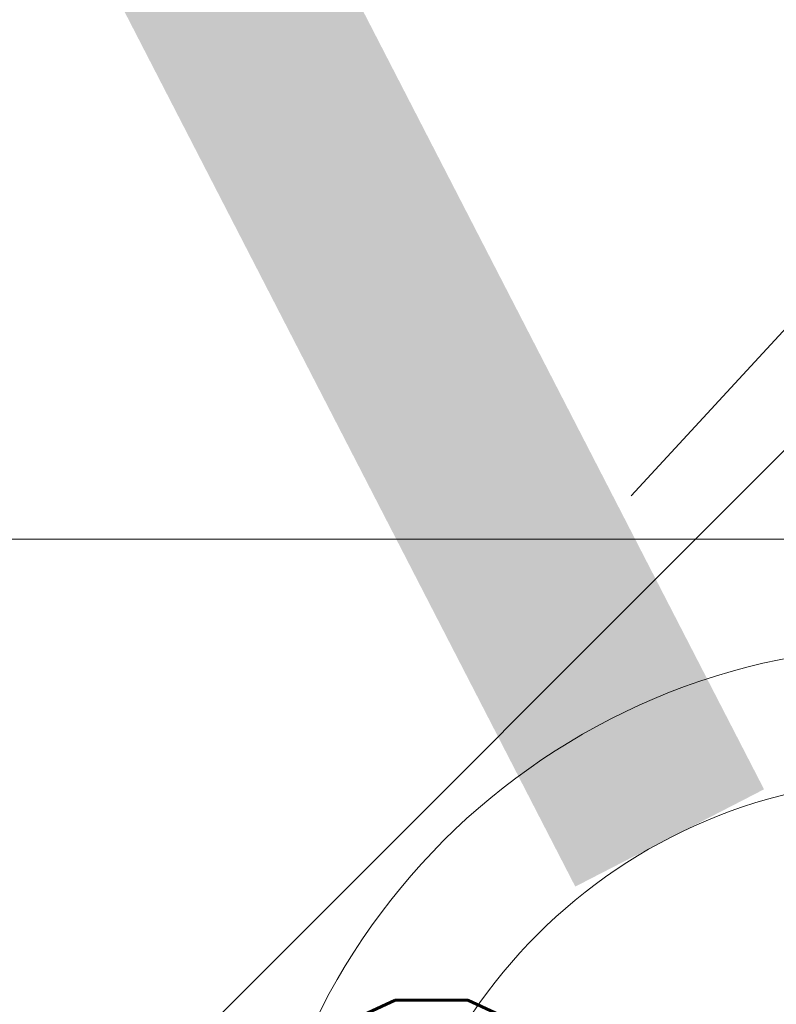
# Model space of a CAD drawing. Extents: x 7489187 to 7491099, y 5781939 to 5785132.
# Tile 25 of 217: x 7490381.229 to 7490381.942, y 5784336.313 to 5784337.24. Entities that reach past the tile are written whole.
import ezdxf
from ezdxf import colors
from ezdxf.entities.mleader import LeaderData, LeaderLine
from ezdxf.math import Vec2, Vec3

# ---------------------------------------------------------------- set-up
doc = ezdxf.new("R2010")
doc.units = 0
doc.header["$MEASUREMENT"] = 0
doc.linetypes.add('DYN_DIM', pattern=[1.0221568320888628, 0.2920448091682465, -0.7301120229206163])
doc.layers.get('0').update_dxf_attribs({"linetype": 'CONTINUOUS', "lineweight": 5})
doc.layers.get('Defpoints').update_dxf_attribs({"linetype": 'CONTINUOUS'})
doc.layers.get('Defpoints').transparency = 0.8
for name, color, linetype, lineweight in [('___wymiary', 1, 'CONTINUOUS', 20), ('___wysokość  - projektowana', 5, 'CONTINUOUS', 20), ('__PROJ_DR_szraf utwardzenia', 141, 'CONTINUOUS', 9), ('__PROJ_IS_sanitarka instalacja (myjnia)', 32, 'CONTINUOUS', 20), ('_ISTN__DR_szraf zieleń', 8, 'CONTINUOUS', 30), ('_ISTN_ROZBIÓRKA_DR_szraf zieleń', 40, 'CONTINUOUS', 30), ('_ROZBIÓRKA_DR_krawężnik', 7, 'NIEIST_1', 30), ('_ROZBIÓRKA_DR_szraf utwardzenia', 11, 'CONTINUOUS', 15), ('_ROZBIÓRKA_DR_szraf zieleń', 11, 'CONTINUOUS', 30)]:
    doc.layers.add(name, color=color, linetype=linetype, lineweight=lineweight)
doc.layers.add('punkt wysokościowy sztuczny-Atr2', color=7, linetype='CONTINUOUS', transparency=0.8)
doc.styles.add('Arial', font='arial.ttf')
doc.styles.add('ROMANS', font='romans.shx', dxfattribs={"width": 0.8})
doc.styles.get("Standard").update_dxf_attribs({"font": 'txt', "width": 0.75})
doc.linetypes.add('NIEIST_1', pattern='A,20,-0.01,["X",Standard,S=5,R=0,X=-2.54,Y=-2.54],-0.01', length=20.02)
doc.dimstyles.new('PZT-AS', dxfattribs={"dimtxt": 1, "dimasz": 0.5, "dimexe": 1, "dimexo": 1, "dimgap": 0.1, "dimtad": 0, "dimdec": 1, "dimrnd": 0.0005, "dimzin": 0, "dimdsep": 46, "dimtxsty": 'Arial', "dimblk": 'ARCHTICK', "dimcen": 0.5, "dimclrd": 256, "dimclre": 256, "dimclrt": 256, "dimazin": 0, "dimtfac": 1, "dimtdec": 1, "dimtofl": 0, "dimtmove": 0, "dimatfit": 3, "dimldrblk": 'ARCHTICK', "dimfxl": 0, "dimtolj": 1, "dimtzin": 0, "dimarcsym": 0})
pattern_1 = [(273.8880229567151, (-7489999.249338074, -5784190.541704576), (0.8197702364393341, -0.5070811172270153), [0, -0.76, 0, -0.85, 0, -0.8125]), (243.8880229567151, (-7489999.249338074, -5784190.541704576), (0.6853056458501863, -1.5180614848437), [0, -0.41, 0, -0.685, 0, -0.2625]), (203.8880229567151, (-7489998.908895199, -5784190.029529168), (-0.8595845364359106, -1.298303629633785), [0, -0.25, 0, -0.9, 0, -1.175]), (193.8880229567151, (-7489998.908895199, -5784190.029529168), (-0.466577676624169, -1.494684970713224), [0, -0.125, 0, -0.59, 0, -0.675])]

# ---------------------------------------------------------------- blocks, each defined once
blk = doc.blocks.new('EAWEQWEQE')
at = {"layer": '__PROJ_DR_szraf utwardzenia', "ltscale": 2}
h = blk.add_hatch(dxfattribs=at)
h.set_pattern_fill('AR-HBONE', color=256, scale=0.5, angle=45)
h.set_pattern_definition([(90, (-7489965.006917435, -5784369.251104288), (-2, 2), [6, -2]), (180, (-7489965.006917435, -5784367.251104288), (-2, 2), [6, -2])])
edge = h.paths.add_edge_path()
edge.add_line((86.03000000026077, 0.3200000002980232), (85.95000000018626, 1.150000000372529))
edge.add_line((85.95000000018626, 1.150000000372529), (85.99000000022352, 2.150000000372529))
edge.add_line((85.99000000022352, 2.150000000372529), (86.19000000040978, 3.129999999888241))
edge.add_line((86.19000000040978, 3.129999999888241), (86.54000000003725, 4.060000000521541))
edge.add_line((86.54000000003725, 4.060000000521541), (86.9141155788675, 4.745878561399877))
edge.add_line((86.9141155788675, 4.745878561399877), (83.19093015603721, 11.76064102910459))
edge.add_line((83.19093015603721, 11.76064102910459), (82.66000000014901, 11.41999999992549))
edge.add_line((82.66000000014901, 11.41999999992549), (72.50999999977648, 7.799999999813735))
edge.add_arc((72.24903874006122, 9.042990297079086), 1.270088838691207, 219.2149584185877, 281.85683428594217, ccw=False)
edge.add_line((71.26500000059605, 8.240000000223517), (71.04000000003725, 8.650000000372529))
edge.add_arc((69.92013106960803, 8.368443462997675), 1.154720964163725, 14.1127482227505, 101.495783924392)
edge.add_line((69.69000000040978, 9.5), (67.90297361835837, 8.8457025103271))
edge.add_line((67.90297361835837, 8.8457025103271), (69.27792074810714, 5.089185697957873))
edge.add_line((69.27792074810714, 5.089185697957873), (64.58257362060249, 3.37054805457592))
edge.add_line((64.58257362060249, 3.37054805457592), (63.20766350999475, 7.126825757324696))
edge.add_line((63.20766350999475, 7.126825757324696), (59.89222941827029, 5.914727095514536))
edge.add_arc((59.5485867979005, 6.853827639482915), 1.000000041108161, 245.5390053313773, 290.0989574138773, ccw=False)
edge.add_line((59.13451310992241, 5.943584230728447), (51.80837199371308, 9.276277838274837))
edge.add_line((51.80837199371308, 9.276277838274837), (51.35325031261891, 9.483314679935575))
edge.add_arc((51.56028715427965, 9.938436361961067), 0.4999999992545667, 155.5390046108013, 245.53900451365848, ccw=False)
edge.add_line((51.10516547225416, 10.14547320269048), (52.96849702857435, 14.24156833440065))
edge.add_line((52.96849702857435, 14.24156833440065), (49.69162090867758, 15.73223358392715))
edge.add_line((49.69162090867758, 15.73223358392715), (48.3458814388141, 12.77394263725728))
edge.add_arc((47.66319891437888, 13.08449789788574), 0.749999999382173, 155.5390047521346, 335.5390046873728, ccw=False)
edge.add_line((46.98051638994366, 13.39505315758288), (48.32625585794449, 16.35334410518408))
edge.add_line((48.32625585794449, 16.35334410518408), (45.04603271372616, 17.84553193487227))
edge.add_line((45.04603271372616, 17.84553193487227), (43.18270114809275, 13.74943678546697))
edge.add_arc((42.72757946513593, 13.95647362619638), 0.4999999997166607, 245.5390047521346, 335.5390046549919, ccw=False)
edge.add_line((42.52054262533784, 13.50135194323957), (42.06542093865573, 13.70838878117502))
edge.add_line((42.06542093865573, 13.70838878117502), (27.98965454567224, 6.455637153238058))
edge.add_arc((30.7378729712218, 1.122036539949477), 6.00000000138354, 117.2604726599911, 207.2604725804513)
edge.add_line((25.40427235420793, -1.626181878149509), (44.87081948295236, -39.4058528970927))
edge.add_arc((51.98228697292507, -35.74156167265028), 8.00000000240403, 207.2604725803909, 297.2604725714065)
edge.add_line((55.64657819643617, -42.85302916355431), (65.85764832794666, -37.5916207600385))
edge.add_arc((66.3156847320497, -38.48055419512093), 0.9999999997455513, 27.260472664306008, 117.26047266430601, ccw=False)
edge.add_line((67.20461816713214, -38.02251779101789), (69.0367637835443, -41.57825153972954))
edge.add_line((69.0367637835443, -41.57825153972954), (72.23692415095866, -39.92932048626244))
edge.add_line((72.23692415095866, -39.92932048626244), (70.40477853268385, -36.37358674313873))
edge.add_arc((71.29371196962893, -35.91555033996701), 1.000000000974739, 117.260472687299, 207.2604725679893, ccw=False)
edge.add_line((70.83567556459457, -35.02661690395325), (72.45092313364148, -34.19433615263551))
edge.add_line((72.45092313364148, -34.19433615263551), (100.212429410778, -20.30914882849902))
edge.add_line((100.212429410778, -20.30914882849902), (96.95837672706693, -14.17826786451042))
edge.add_line((96.95837672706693, -14.17826786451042), (96.28000000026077, -14.25999999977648))
edge.add_line((96.28000000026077, -14.25999999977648), (95.54999999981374, -14.21999999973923))
edge.add_line((95.54999999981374, -14.21999999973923), (94.81000000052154, -14.0699999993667))
edge.add_line((94.81000000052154, -14.0699999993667), (94.15000000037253, -13.75))
edge.add_line((94.15000000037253, -13.75), (93.59999999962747, -13.29999999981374))
edge.add_line((93.59999999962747, -13.29999999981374), (93.11395277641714, -12.74355050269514))
edge.add_line((93.11395277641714, -12.74355050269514), (86.03000000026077, 0.3200000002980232))
edge = h.paths.add_edge_path(flags=16)
edge.add_line((68.19818073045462, -26.82298227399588), (66.86477710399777, -27.51002606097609))
edge.add_arc((65.975839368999, -27.96806108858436), 1.000003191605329, -62.73945156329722, 27.260289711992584, ccw=False)
edge.add_line((66.43387841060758, -28.85699675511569), (49.9887127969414, -37.33061716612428))
edge.add_arc((49.53067639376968, -36.44168373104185), 0.9999999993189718, 207.2604725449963, 297.2604726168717, ccw=False)
edge.add_line((48.64174295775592, -36.89972013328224), (42.60770879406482, -25.18917772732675))
edge.add_arc((45.27450910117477, -23.81506851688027), 3.000000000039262, 117.2604726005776, 207.260472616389, ccw=False)
edge.add_line((43.90039989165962, -21.14826820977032), (50.04820530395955, -17.79698389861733))
edge.add_line((50.04820530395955, -17.79698389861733), (48.5198065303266, -14.83074636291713))
edge.add_line((48.5198065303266, -14.83074636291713), (41.40833904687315, -18.49503758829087))
edge.add_arc((40.49226624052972, -16.71717071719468), 1.999999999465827, 207.2604725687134, 297.2604726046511, ccw=False)
edge.add_line((38.7143993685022, -17.63324352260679), (38.30819894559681, -16.84491068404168))
edge.add_arc((41.86393269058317, -15.01276507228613), 4.000000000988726, 119.5465124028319, 207.2604725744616, ccw=False)
edge.add_line((39.89141289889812, -11.53294242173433), (42.19067206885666, -10.22961904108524))
edge.add_line((42.19067206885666, -10.22961904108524), (40.65472773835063, -7.322749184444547))
edge.add_line((40.65472773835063, -7.322749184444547), (37.60222481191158, -8.914460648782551))
edge.add_arc((37.13986403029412, -8.02776875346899), 1.000000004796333, 207.2604728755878, 297.53954950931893, ccw=False)
edge.add_line((36.25093059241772, -8.485805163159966), (35.9459182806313, -7.893852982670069))
edge.add_arc((36.83485165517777, -7.435816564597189), 0.9999999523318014, 117.26046988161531, 207.2604749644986, ccw=False)
edge.add_line((36.37681531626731, -6.54688315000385), (39.48808232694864, -4.943755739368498))
edge.add_line((39.48808232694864, -4.943755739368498), (34.72450372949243, 4.301151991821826))
edge.add_line((34.72450372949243, 4.301151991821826), (40.50257106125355, 7.2783886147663))
edge.add_line((40.50257106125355, 7.2783886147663), (45.26614965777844, -1.966519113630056))
edge.add_line((45.26614965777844, -1.966519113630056), (50.99005168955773, 0.9828080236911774))
edge.add_arc((51.44994639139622, 0.07042821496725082), 1.021733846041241, 28.27730476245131, 116.75087229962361, ccw=False)
edge.add_line((52.34975170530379, 0.554463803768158), (52.60836826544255, 0.02900062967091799))
edge.add_arc((51.72075485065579, -0.4315885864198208), 1.000000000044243, -63.43494879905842, 27.425135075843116, ccw=False)
edge.add_line((52.16796844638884, -1.326015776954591), (50.52000000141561, -2.149999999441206))
edge.add_line((50.52000000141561, -2.149999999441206), (52.01594937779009, -4.91204191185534))
edge.add_line((52.01594937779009, -4.91204191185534), (55.01452668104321, -3.400453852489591))
edge.add_arc((55.46466561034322, -4.293412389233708), 1.000000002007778, 34.136835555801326, 116.75259780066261, ccw=False)
edge.add_line((56.29236533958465, -3.732241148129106), (56.74736846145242, -4.599583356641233))
edge.add_arc((55.85843502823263, -5.057619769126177), 1.000000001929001, -62.73952733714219, 27.26047314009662, ccw=False)
edge.add_line((56.316471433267, -5.946553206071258), (52.76073767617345, -7.778698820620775))
edge.add_line((52.76073767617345, -7.778698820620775), (56.19601071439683, -14.44569958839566))
edge.add_line((56.19601071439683, -14.44569958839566), (59.75174444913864, -12.61355397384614))
edge.add_arc((60.209780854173, -13.50248740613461), 0.9999999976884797, 27.260472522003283, 117.26047278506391, ccw=False)
edge.add_line((61.09871428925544, -13.04445100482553), (68.19818073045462, -26.82298227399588))
h.paths.add_polyline_path([(63.77906223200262, -11.76213125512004), (84.22453126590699, -1.227293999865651), (90.17900449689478, -12.78342867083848), (69.7335354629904, -23.31826592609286)], flags=16)
at = {"layer": '_ISTN__DR_szraf zieleń'}
h = blk.add_hatch(dxfattribs=at)
h.set_pattern_fill('AR-SAND', color=256, scale=0.5, angle=236.3880229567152)
h.set_pattern_definition(pattern_1)
edge = h.paths.add_edge_path(flags=17)
edge.add_line((46.94635382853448, -13.79315116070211), (43.59032535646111, -15.57982763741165))
edge.add_line((43.59032535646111, -15.57982763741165), (42.95999999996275, -14.38999999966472))
edge.add_line((42.95999999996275, -14.38999999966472), (38.25999999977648, -16.75))
edge.add_line((38.25999999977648, -16.75), (38.90756137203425, -17.93729795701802))
edge.add_arc((40.49226624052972, -16.71717071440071), 2.000000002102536, 217.5941032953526, 297.2604725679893)
edge.add_line((41.40833904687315, -18.49503758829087), (47.71854556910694, -15.24360819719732))
edge.add_line((47.71854556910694, -15.24360819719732), (46.94635382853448, -13.79315116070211))
h.paths.add_polyline_path([(89.03984216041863, 0.7408491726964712), (87.45000000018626, -0.1799999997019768), (86.28000000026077, 1.870000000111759), (87.94964933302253, 2.794854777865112), (86.9141155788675, 4.745878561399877), (86.54000000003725, 4.060000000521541), (86.19000000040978, 3.129999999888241), (85.99000000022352, 2.150000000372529), (85.95000000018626, 1.150000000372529), (86.03000000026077, 0.3200000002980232), (92.75999999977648, -12.09999999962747), (93.08999999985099, -12.70000000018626), (93.59999999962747, -13.29999999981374), (94.15000000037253, -13.75), (94.81000000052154, -14.0699999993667), (95.54999999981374, -14.21999999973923), (96.28000000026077, -14.25999999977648), (96.95837672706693, -14.17826786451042)], flags=17)
edge = h.paths.add_edge_path()
edge.add_line((100.9142929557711, -21.63151274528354), (100.7000000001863, -22.08999999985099))
edge.add_line((100.7000000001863, -22.08999999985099), (100, -23.55999999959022))
edge.add_line((100, -23.55999999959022), (99.69000000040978, -24.33000000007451))
edge.add_line((99.69000000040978, -24.33000000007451), (99.28000000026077, -25.29000000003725))
edge.add_line((99.28000000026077, -25.29000000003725), (98.9199999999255, -25.89999999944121))
edge.add_line((98.9199999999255, -25.89999999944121), (98.75999999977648, -26.18999999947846))
edge.add_line((98.75999999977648, -26.18999999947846), (97.87000000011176, -27.04999999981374))
edge.add_line((97.87000000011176, -27.04999999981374), (94.28000000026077, -28.87999999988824))
edge.add_line((94.28000000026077, -28.87999999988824), (97.63736342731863, -35.58656293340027))
edge.add_line((97.63736342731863, -35.58656293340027), (93.16631717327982, -37.82480898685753))
edge.add_line((93.16631717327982, -37.82480898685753), (91.88351546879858, -35.26232675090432))
edge.add_line((91.88351546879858, -35.26232675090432), (88.81000000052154, -36.78000000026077))
edge.add_line((88.81000000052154, -36.78000000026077), (89.24121690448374, -37.63662617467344))
edge.add_line((89.24121690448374, -37.63662617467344), (78.86000000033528, -42.87000000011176))
edge.add_line((78.86000000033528, -42.87000000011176), (75.25, -35.67999999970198))
edge.add_line((75.25, -35.67999999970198), (71.29999999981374, -37.66000000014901))
edge.add_line((71.29999999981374, -37.66000000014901), (80.79999999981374, -55.76999999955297))
edge.add_line((80.79999999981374, -55.76999999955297), (77.29999999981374, -57.46999999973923))
edge.add_line((77.29999999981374, -57.46999999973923), (69.25, -42))
edge.add_line((69.25, -42), (63.44000000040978, -44.75999999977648))
edge.add_line((63.44000000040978, -44.75999999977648), (62.3219036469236, -42.59157070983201))
edge.add_line((62.3219036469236, -42.59157070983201), (59.71101718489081, -43.96194514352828))
edge.add_line((59.71101718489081, -43.96194514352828), (60.84999999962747, -46.13999999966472))
edge.add_line((60.84999999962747, -46.13999999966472), (58.66000000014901, -47.29000000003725))
edge.add_line((58.66000000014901, -47.29000000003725), (57.41999999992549, -45.16000000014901))
edge.add_line((57.41999999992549, -45.16000000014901), (56.21445642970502, -42.88642733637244))
edge.add_line((56.21445642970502, -42.88642733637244), (55.20999999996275, -43.20000000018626))
edge.add_line((55.20999999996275, -43.20000000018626), (54.23000000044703, -43.37999999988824))
edge.add_arc((51.92325254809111, -35.80484337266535), 7.91859089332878, 207.0490962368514, 286.93626954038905, ccw=False)
edge.add_line((44.87081948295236, -39.4058528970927), (25.40427235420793, -1.626181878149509))
edge.add_arc((30.7378729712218, 1.122036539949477), 6.000000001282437, 117.26047265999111, 207.2604725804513, ccw=False)
edge.add_line((27.98965454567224, 6.455637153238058), (42.06542094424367, 13.70838878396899))
edge.add_line((42.06542094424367, 13.70838878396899), (44.54986302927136, 19.16984898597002))
edge.add_line((44.54986302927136, 19.16984898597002), (54.29281407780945, 14.73773801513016))
edge.add_line((54.29281407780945, 14.73773801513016), (52.65850050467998, 11.14508493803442))
edge.add_line((52.65850050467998, 11.14508493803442), (55.58000000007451, 12.58999999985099))
edge.add_line((55.58000000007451, 12.58999999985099), (57.96999999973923, 8.140000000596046))
edge.add_line((57.96999999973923, 8.140000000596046), (58.33000000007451, 7.890000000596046))
edge.add_line((58.33000000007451, 7.890000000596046), (59.36000000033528, 8.25))
edge.add_line((59.36000000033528, 8.25), (58.67999999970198, 10.29999999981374))
edge.add_line((58.67999999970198, 10.29999999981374), (59.59999999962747, 10.62999999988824))
edge.add_line((59.59999999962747, 10.62999999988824), (60.3120239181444, 8.584184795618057))
edge.add_line((60.3120239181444, 8.584184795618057), (62.33999999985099, 9.290000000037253))
edge.add_line((62.33999999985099, 9.290000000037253), (61.70000000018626, 11.37000000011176))
edge.add_line((61.70000000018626, 11.37000000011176), (62.65000000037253, 11.70999999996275))
edge.add_line((62.65000000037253, 11.70999999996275), (62.79327710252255, 11.23468389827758))
edge.add_line((62.79327710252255, 11.23468389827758), (65.04409988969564, 12.05855243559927))
edge.add_line((65.04409988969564, 12.05855243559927), (64.88999999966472, 12.50999999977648))
edge.add_line((64.88999999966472, 12.50999999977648), (65.8300000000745, 12.83999999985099))
edge.add_line((65.8300000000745, 12.83999999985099), (65.97795227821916, 12.40037037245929))
edge.add_line((65.97795227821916, 12.40037037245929), (66.52810051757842, 12.60174110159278))
edge.add_line((66.52810051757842, 12.60174110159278), (67.12280952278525, 10.97698603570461))
edge.add_line((67.12280952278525, 10.97698603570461), (69.23000000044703, 11.70000000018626))
edge.add_line((69.23000000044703, 11.70000000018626), (68.54999999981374, 13.81000000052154))
edge.add_line((68.54999999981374, 13.81000000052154), (69.45999999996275, 14.12999999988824))
edge.add_line((69.45999999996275, 14.12999999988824), (70.1699999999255, 12.03000000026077))
edge.add_line((70.1699999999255, 12.03000000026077), (71, 12.32000000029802))
edge.add_line((71, 12.32000000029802), (72.50999999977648, 7.799999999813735))
edge.add_line((72.50999999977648, 7.799999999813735), (82.66000000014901, 11.41999999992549))
edge.add_line((82.66000000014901, 11.41999999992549), (83.19093015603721, 11.76064102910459))
edge.add_line((83.19093015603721, 11.76064102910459), (70.9199999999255, 34.87999999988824))
edge.add_line((70.9199999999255, 34.87999999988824), (51.91000000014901, 39.10000000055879))
edge.add_line((51.91000000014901, 39.10000000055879), (0, 0))
edge.add_line((0, 0), (71.12922030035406, -69.1156747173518))
edge.add_line((71.12922030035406, -69.1156747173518), (70.56000000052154, -66.8999999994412))
edge.add_line((70.56000000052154, -66.8999999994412), (72.98000000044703, -65.91000000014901))
edge.add_line((72.98000000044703, -65.91000000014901), (77.49000000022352, -63.12999999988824))
edge.add_line((77.49000000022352, -63.12999999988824), (87.37000000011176, -55.63999999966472))
edge.add_line((87.37000000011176, -55.63999999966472), (95.04999999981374, -49.75))
edge.add_line((95.04999999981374, -49.75), (105.9199999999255, -41.54999999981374))
edge.add_line((105.9199999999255, -41.54999999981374), (109.8061731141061, -38.38448637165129))
edge.add_line((109.8061731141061, -38.38448637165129), (100.9142929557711, -21.63151274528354))
h.paths.add_polyline_path([(112.2400000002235, -42.96999999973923), (111.5759357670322, -41.71885284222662), (111.1299999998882, -42.04000000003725), (97.87000000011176, -52.12999999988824), (92.5800000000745, -56.0699999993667), (92.92999999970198, -56.79999999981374), (86.37999999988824, -61.91999999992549), (77.59999999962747, -68.38999999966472), (74.25, -70.26999999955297), (72.90929836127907, -70.84536183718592), (73.8300000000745, -71.74000000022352)])
blk = doc.blocks.new('FDFSDFSSDFZ')
at = {"layer": '_ISTN_ROZBIÓRKA_DR_szraf zieleń'}
h = blk.add_hatch(dxfattribs=at)
h.set_pattern_fill('AR-SAND', color=256, scale=0.5, angle=236.3880229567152)
h.set_pattern_definition(pattern_1)
edge = h.paths.add_edge_path(flags=17)
edge.add_line((46.94635382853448, -13.79315116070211), (43.59032535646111, -15.57982763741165))
edge.add_line((43.59032535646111, -15.57982763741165), (42.95999999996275, -14.38999999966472))
edge.add_line((42.95999999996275, -14.38999999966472), (38.25999999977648, -16.75))
edge.add_line((38.25999999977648, -16.75), (39.37166953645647, -18.78823610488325))
edge.add_arc((40.06136920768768, -18.06414055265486), 1.000000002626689, 226.3936601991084, 297.2604725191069)
edge.add_line((40.51940561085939, -18.95307399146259), (47.71854556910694, -15.24360819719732))
edge.add_line((47.71854556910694, -15.24360819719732), (46.94635382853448, -13.79315116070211))
h.paths.add_polyline_path([(89.03984216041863, 0.7408491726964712), (87.45000000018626, -0.1799999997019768), (86.28000000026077, 1.870000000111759), (87.94964933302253, 2.794854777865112), (86.9141155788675, 4.745878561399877), (86.54000000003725, 4.060000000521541), (86.19000000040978, 3.129999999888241), (85.99000000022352, 2.150000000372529), (85.95000000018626, 1.150000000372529), (86.03000000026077, 0.3200000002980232), (92.75999999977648, -12.09999999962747), (93.08999999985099, -12.70000000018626), (93.59999999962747, -13.29999999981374), (94.15000000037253, -13.75), (94.81000000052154, -14.0699999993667), (95.54999999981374, -14.21999999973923), (96.28000000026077, -14.25999999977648), (96.95837672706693, -14.17826786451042)], flags=17)
edge = h.paths.add_edge_path()
edge.add_line((100.9142929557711, -21.63151274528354), (100.7000000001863, -22.08999999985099))
edge.add_line((100.7000000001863, -22.08999999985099), (100, -23.55999999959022))
edge.add_line((100, -23.55999999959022), (99.69000000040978, -24.33000000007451))
edge.add_line((99.69000000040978, -24.33000000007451), (99.28000000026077, -25.29000000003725))
edge.add_line((99.28000000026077, -25.29000000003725), (98.9199999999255, -25.89999999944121))
edge.add_line((98.9199999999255, -25.89999999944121), (98.75999999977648, -26.18999999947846))
edge.add_line((98.75999999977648, -26.18999999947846), (97.87000000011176, -27.04999999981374))
edge.add_line((97.87000000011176, -27.04999999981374), (94.28000000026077, -28.87999999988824))
edge.add_line((94.28000000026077, -28.87999999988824), (97.63736342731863, -35.58656293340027))
edge.add_line((97.63736342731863, -35.58656293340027), (93.16631717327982, -37.82480898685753))
edge.add_line((93.16631717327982, -37.82480898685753), (91.88351546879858, -35.26232675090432))
edge.add_line((91.88351546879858, -35.26232675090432), (88.81000000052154, -36.78000000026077))
edge.add_line((88.81000000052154, -36.78000000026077), (89.24121690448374, -37.63662617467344))
edge.add_line((89.24121690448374, -37.63662617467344), (78.86000000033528, -42.87000000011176))
edge.add_line((78.86000000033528, -42.87000000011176), (75.25, -35.67999999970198))
edge.add_line((75.25, -35.67999999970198), (71.29999999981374, -37.66000000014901))
edge.add_line((71.29999999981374, -37.66000000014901), (80.79999999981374, -55.76999999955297))
edge.add_line((80.79999999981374, -55.76999999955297), (77.29999999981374, -57.46999999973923))
edge.add_line((77.29999999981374, -57.46999999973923), (69.25, -42))
edge.add_line((69.25, -42), (63.44000000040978, -44.75999999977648))
edge.add_line((63.44000000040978, -44.75999999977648), (62.3219036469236, -42.59157070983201))
edge.add_line((62.3219036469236, -42.59157070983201), (59.71101718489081, -43.96194514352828))
edge.add_line((59.71101718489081, -43.96194514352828), (60.84999999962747, -46.13999999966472))
edge.add_line((60.84999999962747, -46.13999999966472), (58.66000000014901, -47.29000000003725))
edge.add_line((58.66000000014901, -47.29000000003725), (57.41999999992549, -45.16000000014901))
edge.add_line((57.41999999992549, -45.16000000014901), (56.2190921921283, -42.89517006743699))
edge.add_line((56.2190921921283, -42.89517006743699), (55.20999999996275, -43.20000000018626))
edge.add_line((55.20999999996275, -43.20000000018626), (54.23000000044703, -43.37999999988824))
edge.add_arc((51.92325254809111, -35.80484337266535), 7.91859089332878, 207.0490962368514, 286.93626954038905, ccw=False)
edge.add_line((44.87081948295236, -39.4058528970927), (33.73000000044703, -17.80999999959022))
edge.add_line((33.73000000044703, -17.80999999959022), (25.40427235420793, -1.626181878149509))
edge.add_arc((30.7378729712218, 1.122036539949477), 6.000000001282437, 117.26047265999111, 207.2604725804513, ccw=False)
edge.add_line((27.98965454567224, 6.455637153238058), (42.06542094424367, 13.70838878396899))
edge.add_line((42.06542094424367, 13.70838878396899), (44.54986302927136, 19.16984898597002))
edge.add_line((44.54986302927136, 19.16984898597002), (54.29281407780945, 14.73773801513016))
edge.add_line((54.29281407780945, 14.73773801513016), (52.65850050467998, 11.14508493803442))
edge.add_line((52.65850050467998, 11.14508493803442), (55.58000000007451, 12.58999999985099))
edge.add_line((55.58000000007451, 12.58999999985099), (57.96999999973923, 8.140000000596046))
edge.add_line((57.96999999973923, 8.140000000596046), (58.33000000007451, 7.890000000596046))
edge.add_line((58.33000000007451, 7.890000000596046), (59.36000000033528, 8.25))
edge.add_line((59.36000000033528, 8.25), (58.67999999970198, 10.29999999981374))
edge.add_line((58.67999999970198, 10.29999999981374), (59.59999999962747, 10.62999999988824))
edge.add_line((59.59999999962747, 10.62999999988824), (60.3120239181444, 8.584184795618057))
edge.add_line((60.3120239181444, 8.584184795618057), (62.33999999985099, 9.290000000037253))
edge.add_line((62.33999999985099, 9.290000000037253), (61.70000000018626, 11.37000000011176))
edge.add_line((61.70000000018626, 11.37000000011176), (62.65000000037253, 11.70999999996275))
edge.add_line((62.65000000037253, 11.70999999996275), (62.79327710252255, 11.23468389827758))
edge.add_line((62.79327710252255, 11.23468389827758), (65.04409988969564, 12.05855243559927))
edge.add_line((65.04409988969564, 12.05855243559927), (64.88999999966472, 12.50999999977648))
edge.add_line((64.88999999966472, 12.50999999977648), (65.8300000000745, 12.83999999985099))
edge.add_line((65.8300000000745, 12.83999999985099), (65.97795227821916, 12.40037037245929))
edge.add_line((65.97795227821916, 12.40037037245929), (66.52810051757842, 12.60174110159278))
edge.add_line((66.52810051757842, 12.60174110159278), (67.12280952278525, 10.97698603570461))
edge.add_line((67.12280952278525, 10.97698603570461), (69.23000000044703, 11.70000000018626))
edge.add_line((69.23000000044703, 11.70000000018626), (68.54999999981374, 13.81000000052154))
edge.add_line((68.54999999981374, 13.81000000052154), (69.45999999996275, 14.12999999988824))
edge.add_line((69.45999999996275, 14.12999999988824), (70.1699999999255, 12.03000000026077))
edge.add_line((70.1699999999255, 12.03000000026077), (71, 12.32000000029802))
edge.add_line((71, 12.32000000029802), (72.50999999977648, 7.799999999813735))
edge.add_line((72.50999999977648, 7.799999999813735), (82.66000000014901, 11.41999999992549))
edge.add_line((82.66000000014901, 11.41999999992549), (83.19093015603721, 11.76064102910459))
edge.add_line((83.19093015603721, 11.76064102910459), (70.9199999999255, 34.87999999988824))
edge.add_line((70.9199999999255, 34.87999999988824), (51.91000000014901, 39.10000000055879))
edge.add_line((51.91000000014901, 39.10000000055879), (0, 0))
edge.add_line((0, 0), (71.12922030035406, -69.1156747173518))
edge.add_line((71.12922030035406, -69.1156747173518), (70.56000000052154, -66.8999999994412))
edge.add_line((70.56000000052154, -66.8999999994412), (72.98000000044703, -65.91000000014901))
edge.add_line((72.98000000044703, -65.91000000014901), (77.49000000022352, -63.12999999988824))
edge.add_line((77.49000000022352, -63.12999999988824), (87.37000000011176, -55.63999999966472))
edge.add_line((87.37000000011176, -55.63999999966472), (95.04999999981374, -49.75))
edge.add_line((95.04999999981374, -49.75), (105.9199999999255, -41.54999999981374))
edge.add_line((105.9199999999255, -41.54999999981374), (109.8061731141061, -38.38448637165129))
edge.add_line((109.8061731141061, -38.38448637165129), (100.9142929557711, -21.63151274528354))
h.paths.add_polyline_path([(112.2400000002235, -42.96999999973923), (111.5759357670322, -41.71885284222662), (111.1299999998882, -42.04000000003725), (97.87000000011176, -52.12999999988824), (92.5800000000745, -56.0699999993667), (92.92999999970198, -56.79999999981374), (86.37999999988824, -61.91999999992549), (77.59999999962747, -68.38999999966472), (74.25, -70.26999999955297), (72.90929836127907, -70.84536183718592), (73.8300000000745, -71.74000000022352)])
at = {"layer": '_ROZBIÓRKA_DR_szraf utwardzenia', "ltscale": 2}
h = blk.add_hatch(dxfattribs=at)
h.set_pattern_fill('AR-HBONE', color=256, scale=0.3)
h.set_pattern_definition([(45, (-7490034.42, -5784375.3), (0, 1.697056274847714), [3.6, -1.2]), (135, (-7490033.571471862, -5784374.451471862), (1.332267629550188e-16, 1.697056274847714), [3.6, -1.2])])
h.paths.add_polyline_path([(38.25, -13.3199999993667), (38.83000000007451, -12.43999999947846), (39.54999999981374, -11.75), (40.32000000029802, -11.29000000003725), (42.19067206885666, -10.22961904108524), (40.65472773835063, -7.322749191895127), (36.23000000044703, -9.629999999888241), (35.19000000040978, -10.3199999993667), (34.46999999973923, -11.01999999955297), (34.08000000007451, -11.51999999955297), (33.57000000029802, -12.37999999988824), (33.40000000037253, -12.79999999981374), (33.13999999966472, -13.76999999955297), (33.03000000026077, -14.75999999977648), (33.03000000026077, -14.91999999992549), (33.11000000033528, -15.91999999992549), (33.33999999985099, -16.88999999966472), (33.73000000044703, -17.80999999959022), (44.74000000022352, -38.16999999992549), (45.5, -39.50999999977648), (46.09999999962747, -40.29999999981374), (46.79000000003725, -41.03000000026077), (46.96999999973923, -41.20000000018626), (47.75, -41.83000000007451), (48.59999999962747, -42.35999999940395), (49.49000000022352, -42.80999999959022), (49.99000000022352, -42.99000000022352), (50.95999999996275, -43.25), (51.94000000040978, -43.41000000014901), (52.94000000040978, -43.46999999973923), (53.24000000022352, -43.46999999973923), (54.23000000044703, -43.37999999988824), (54.53093875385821, -43.32472553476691), (55.32023093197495, -43.0119182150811), (56.07868828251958, -42.63037790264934), (65.84885452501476, -37.59615190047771, -0.4479799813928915), (67.25999990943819, -38.12999982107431), (68.17999999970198, -39.95000000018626), (69.25, -42), (77.29999999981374, -57.46999999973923), (80.79999999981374, -55.76999999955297), (71.29999999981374, -37.66000000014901), (71.11532196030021, -37.75257278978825), (70.40477853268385, -36.37358674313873, -0.4142135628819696), (70.83567556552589, -35.02661690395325), (72.1699999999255, -34.33999999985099), (72.43999998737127, -34.20000000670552), (67.55191766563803, -25.4160916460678), (92.92499999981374, -12.39999999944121), (92.75999999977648, -12.09999999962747), (86.03000000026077, 0.3200000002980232), (60.95999999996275, -12.74000000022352), (66.29999999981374, -23.12999999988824), (66.42999999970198, -23.39999999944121), (66.52000000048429, -23.67999999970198), (66.5800000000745, -23.95999999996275), (66.62000000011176, -24.25999999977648), (66.62000000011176, -24.55999999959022), (66.5850485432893, -24.89786407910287), (66.46999999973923, -25.21999999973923), (66.33999999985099, -25.49000000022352), (66.19000000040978, -25.75), (66, -25.97999999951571), (65.86000000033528, -26.13999999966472), (65.63999999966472, -26.33999999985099), (65.40000000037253, -26.51999999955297), (65.13999999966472, -26.66999999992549), (64.87000000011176, -26.79000000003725), (64.67999999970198, -26.85999999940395), (57.91999999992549, -30.38999999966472), (59.59999999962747, -33.58999999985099), (62.66000000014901, -31.93999999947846), (63.02000000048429, -31.75999999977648), (63.41000000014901, -31.71999999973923), (63.79000000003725, -31.84999999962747), (64.11347826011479, -32.1303478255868), (64.28000000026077, -32.53000000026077), (64.28000000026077, -32.92999999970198), (64.12000000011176, -33.29999999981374), (63.80747909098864, -33.59096774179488), (59.61000000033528, -35.75999999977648), (57.46999999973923, -36.92999999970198), (55.08000000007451, -38.25), (54.12999999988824, -38.54999999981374), (53.13999999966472, -38.66000000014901), (52.81000000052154, -38.64999999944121), (51.82000000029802, -38.49000000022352), (50.88999999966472, -38.14999999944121), (50.37999999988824, -37.85999999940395), (48.83000000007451, -36.12999999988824), (38.25999999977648, -16.75), (37.90000000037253, -15.68999999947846), (37.84999999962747, -14.68999999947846), (37.91000000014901, -14.25999999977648)])
h.paths.add_polyline_path([(67.88999999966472, -12.33999999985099), (67.95000000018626, -12.04999999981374), (68.12999999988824, -11.80999999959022), (68.38999999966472, -11.66000000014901), (68.69000000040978, -11.63999999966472), (68.96999999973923, -11.75999999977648), (69.16000000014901, -11.95999999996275), (72.74000000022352, -18.93999999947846), (72.91000000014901, -19.18999999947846), (72.96999999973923, -19.47999999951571), (72.9199999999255, -19.76999999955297), (72.75, -20.01999999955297), (72.53000000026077, -20.17999999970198), (72.24000000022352, -20.24000000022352), (71.94000000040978, -20.18999999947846), (71.69000000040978, -20.03000000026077), (71.48000000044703, -19.66999999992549), (67.96999999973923, -12.62999999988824)], flags=16)
h.paths.add_polyline_path([(74.59999999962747, -8.979999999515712), (74.58999999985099, -8.679999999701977), (74.70999999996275, -8.410000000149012), (74.92999999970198, -8.21999999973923), (75.21999999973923, -8.149999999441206), (75.50999999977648, -8.209999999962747), (75.75, -8.399999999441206), (75.8300000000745, -8.540000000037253), (79.37000000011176, -15.35999999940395), (79.54999999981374, -15.59999999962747), (79.62999999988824, -15.87999999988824), (79.59999999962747, -16.17999999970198), (79.45999999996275, -16.43999999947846), (79.19933333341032, -16.65533333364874), (78.88999999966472, -16.72999999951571), (78.58999999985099, -16.68999999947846), (78.3300000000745, -16.54999999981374), (78.15000000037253, -16.3199999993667), (78.06000000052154, -16.08000000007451), (74.74000000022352, -9.240000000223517)], flags=16)
h.paths.add_polyline_path([(81.11000000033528, -5.519999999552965), (81.15000000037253, -5.21999999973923), (81.32000000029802, -4.96999999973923), (81.5, -4.849999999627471), (81.79000000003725, -4.78000000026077), (82.0800000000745, -4.839999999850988), (82.32000000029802, -5.019999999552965), (82.38999999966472, -5.120000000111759), (86.09999999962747, -12.25999999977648), (86.13999999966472, -12.55999999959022), (86.06000000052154, -12.83999999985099), (85.87000000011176, -13.0699999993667), (85.77000000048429, -13.13999999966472), (85.49000000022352, -13.22999999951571), (85.19000000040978, -13.18999999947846), (84.92999999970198, -13.04000000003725), (84.77000000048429, -12.83000000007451), (81.20000000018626, -5.799999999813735)], flags=16)
h.paths.add_polyline_path([(58.33000000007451, -9.870000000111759), (58.62999999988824, -9.849999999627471), (58.92999999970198, -9.889999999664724), (59.23230088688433, -9.997964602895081), (59.5, -10.17999999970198), (59.75969072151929, -10.43969072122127), (56.81000000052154, -4.729999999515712), (56.92999999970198, -5.120000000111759), (56.96999999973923, -5.509999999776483), (56.92999999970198, -5.910000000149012), (56.81000000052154, -6.290000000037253), (56.74000000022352, -6.439999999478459), (55.54000000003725, -7.370000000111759), (50.33999999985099, -10.10999999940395), (50.53000000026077, -10.54000000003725), (47.37000000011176, -12.22999999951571), (48.79999999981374, -14.89999999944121)], flags=17)
h.paths.add_polyline_path([(53.41533603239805, 0.9327368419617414), (53.5, 0.5200000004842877), (53.46999999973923, 0.009999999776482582), (53.33999999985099, -0.3599999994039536), (53.12000000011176, -0.7000000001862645), (52.70000000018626, -1.059999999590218), (50.52000000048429, -2.149999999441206), (52.02000000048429, -4.910000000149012), (54.45999999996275, -3.679999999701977), (54.83999999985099, -3.580000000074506), (55.24000000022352, -3.559999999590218), (55.68645669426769, -3.638129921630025), (56.04999999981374, -3.830000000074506), (56.36000000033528, -4.069999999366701), (56.58388452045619, -4.336939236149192)])
h.paths.add_polyline_path([(72.50999999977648, 7.799999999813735), (72.36000000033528, 7.78000000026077), (72.06000000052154, 7.78000000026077), (71.77000000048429, 7.860000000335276), (71.58999999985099, 7.940000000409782), (71.36000000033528, 8.120000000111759), (71.1699999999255, 8.360000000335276), (70.91000000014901, 8.940000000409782), (70.87999999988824, 8.990000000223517), (70.70000000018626, 9.230000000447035), (70.45999999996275, 9.400000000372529), (70.28000000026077, 9.480000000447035), (69.99000000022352, 9.53000000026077), (69.69000000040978, 9.5), (60.24000000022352, 6.040000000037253), (59.77000000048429, 5.870000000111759), (59.28000000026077, 5.820000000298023), (58.72203747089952, 5.920433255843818), (58.23000000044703, 6.200000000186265), (57.87999999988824, 6.540000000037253), (57.62000000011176, 6.96999999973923), (57.61000000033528, 7), (55.21999999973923, 11.49000000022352), (53.04999999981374, 10.41999999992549), (55.73000000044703, 5.169999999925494), (55.70000000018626, 4.78000000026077), (55.48000000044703, 4.450000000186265), (55.29000000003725, 4.320000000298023), (54.90000000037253, 4.25), (54.53000000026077, 4.370000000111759), (54.34999999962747, 4.520000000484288), (51.61000000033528, 9.6800000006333), (49.25, 8.5), (53.25, 1.270000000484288), (53.38704244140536, 0.979792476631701)])
at = {"layer": '_ROZBIÓRKA_DR_szraf zieleń'}
h = blk.add_hatch(dxfattribs=at)
h.set_pattern_fill('AR-SAND', color=256, scale=0.3, angle=236.3880229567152)
h.set_pattern_definition([(273.8880229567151, (-7488972.911736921, -5782412.482118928), (0.4918621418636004, -0.3042486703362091), [0, -0.456, 0, -0.51, 0, -0.4875]), (243.8880229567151, (-7488972.911736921, -5782412.482118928), (0.4111833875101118, -0.9108368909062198), [0, -0.246, 0, -0.411, 0, -0.1575]), (203.8880229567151, (-7488972.707471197, -5782412.174813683), (-0.5157507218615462, -0.7789821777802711), [0, -0.15, 0, -0.54, 0, -0.705]), (193.8880229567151, (-7488972.707471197, -5782412.174813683), (-0.2799466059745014, -0.8968109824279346), [0, -0.075, 0, -0.354, 0, -0.405])])
edge = h.paths.add_edge_path()
edge.add_line((56.24000000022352, -31.25), (51.12399254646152, -21.64313184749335))
edge.add_line((51.12399254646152, -21.64313184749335), (49.02000000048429, -22.74000000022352))
edge.add_line((49.02000000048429, -22.74000000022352), (45.86000000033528, -16.43999999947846))
edge.add_line((45.86000000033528, -16.43999999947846), (47.83000000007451, -15.45000000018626))
edge.add_line((47.83000000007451, -15.45000000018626), (47.71854556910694, -15.24360819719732))
edge.add_line((47.71854556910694, -15.24360819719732), (40.51940561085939, -18.95307399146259))
edge.add_arc((40.06136920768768, -18.06414055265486), 1.000000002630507, 226.3936601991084, 297.2604725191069, ccw=False)
edge.add_line((39.37166953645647, -18.78823610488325), (48.83000000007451, -36.12999999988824))
edge.add_line((48.83000000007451, -36.12999999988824), (50.37999999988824, -37.85999999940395))
edge.add_line((50.37999999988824, -37.85999999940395), (50.88999999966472, -38.14999999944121))
edge.add_line((50.88999999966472, -38.14999999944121), (51.82000000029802, -38.49000000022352))
edge.add_line((51.82000000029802, -38.49000000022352), (52.81000000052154, -38.64999999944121))
edge.add_line((52.81000000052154, -38.64999999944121), (53.13999999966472, -38.66000000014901))
edge.add_line((53.13999999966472, -38.66000000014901), (54.12067073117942, -38.55103658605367))
edge.add_line((54.12067073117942, -38.55103658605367), (55.08000000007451, -38.25))
edge.add_line((55.08000000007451, -38.25), (57.46999999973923, -36.92999999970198))
edge.add_line((57.46999999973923, -36.92999999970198), (54.92999999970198, -31.76999999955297))
edge.add_line((54.92999999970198, -31.76999999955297), (56.24000000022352, -31.25))
h = blk.add_hatch(dxfattribs=at)
h.set_pattern_fill('AR-SAND', color=256, scale=0.3, angle=236.3880229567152)
h.set_pattern_definition([(273.8880229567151, (-7488975.161006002, -5782438.709662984), (0.4918621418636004, -0.3042486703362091), [0, -0.456, 0, -0.51, 0, -0.4875]), (243.8880229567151, (-7488975.161006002, -5782438.709662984), (0.4111833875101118, -0.9108368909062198), [0, -0.246, 0, -0.411, 0, -0.1575]), (203.8880229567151, (-7488974.956740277, -5782438.402357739), (-0.5157507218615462, -0.7789821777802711), [0, -0.15, 0, -0.54, 0, -0.705]), (193.8880229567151, (-7488974.956740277, -5782438.402357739), (-0.2799466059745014, -0.8968109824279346), [0, -0.075, 0, -0.354, 0, -0.405])])
edge = h.paths.add_edge_path()
edge.add_line((54.53093875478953, -43.32472553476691), (54.23000000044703, -43.37999999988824))
edge.add_line((54.23000000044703, -43.37999999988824), (53.24000000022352, -43.46999999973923))
edge.add_line((53.24000000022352, -43.46999999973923), (52.94000000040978, -43.46999999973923))
edge.add_line((52.94000000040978, -43.46999999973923), (51.94000000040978, -43.41000000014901))
edge.add_line((51.94000000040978, -43.41000000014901), (50.95999999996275, -43.25))
edge.add_line((50.95999999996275, -43.25), (49.99000000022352, -42.99000000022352))
edge.add_line((49.99000000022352, -42.99000000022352), (49.49000000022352, -42.80999999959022))
edge.add_line((49.49000000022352, -42.80999999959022), (48.59999999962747, -42.35999999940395))
edge.add_line((48.59999999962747, -42.35999999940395), (47.75, -41.83000000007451))
edge.add_line((47.75, -41.83000000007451), (46.96999999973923, -41.20000000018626))
edge.add_line((46.96999999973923, -41.20000000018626), (46.79000000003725, -41.03000000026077))
edge.add_line((46.79000000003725, -41.03000000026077), (46.09999999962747, -40.29999999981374))
edge.add_line((46.09999999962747, -40.29999999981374), (45.5, -39.50999999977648))
edge.add_line((45.5, -39.50999999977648), (44.74000000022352, -38.16999999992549))
edge.add_line((44.74000000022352, -38.16999999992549), (34.01054008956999, -18.3287825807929))
edge.add_line((34.01054008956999, -18.3287825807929), (44.87081948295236, -39.4058528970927))
edge.add_arc((51.98228698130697, -35.7415616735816), 8.000000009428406, 207.2604725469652, 288.5771599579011)
blk = doc.blocks.new('_ArchTick')
at = {"color": 0, "linetype": 'ByBlock', "const_width": 0.15}
blk.add_lwpolyline([(-0.5, -0.5), (0.5, 0.5)], dxfattribs=at)
blk = doc.blocks.new('*D91')
at = {"layer": '___wymiary', "lineweight": -2}
for p, q in [((7490382.603706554, 5784339.289213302), (7490381.961539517, 5784340.535497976)), ((7490382.41957592, 5784339.646564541), (7490381.338788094, 5784339.08967226)), ((7490378.603506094, 5784337.228049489), (7490377.961339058, 5784338.474334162)), ((7490378.419375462, 5784337.585400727), (7490379.50016329, 5784338.142293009))]:
    blk.add_line(p, q, dxfattribs=at)
at = {"layer": 'Defpoints', "color": 0}
for p in [(7490383.061742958, 5784338.400279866), (7490378.419375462, 5784337.585400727), (7490379.061542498, 5784336.339116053)]:
    blk.add_point(p, dxfattribs=at)
at = {"layer": '___wymiary', "lineweight": -2, "xscale": 0.5, "yscale": 0.5, "zscale": 0.5}
for p, rotation in [((7490382.41957592, 5784339.646564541), 27.26047261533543), ((7490378.419375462, 5784337.585400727), 207.2604726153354)]:
    blk.add_blockref('_ArchTick', p, dxfattribs=dict(at, rotation=rotation))
at = {"layer": '___wymiary', "insert": (7490380.419475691, 5784338.615982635), "char_height": 1, "attachment_point": 5, "rotation": 27.260472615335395, "style": 'Arial'}
blk.add_mtext('\\A1;4.5', dxfattribs=at)
blk = doc.blocks.new('*D142')
at = {"layer": '___wymiary', "lineweight": -2}
for p, q in [((7490384.079945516, 5784339.262407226), (7490383.344229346, 5784339.939697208)), ((7490378.214036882, 5784332.890477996), (7490377.478320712, 5784333.567767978))]:
    blk.add_line(p, q, dxfattribs=at)
at = {"layer": '___wymiary', "linetype": 'DYN_DIM', "lineweight": -2}
for p, q in [((7490384.079945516, 5784339.262407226), (7490378.214036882, 5784332.890477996)), ((7490378.214036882, 5784332.890477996), (7490377.875391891, 5784332.522619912))]:
    blk.add_line(p, q, dxfattribs=at)
at = {"layer": 'Defpoints', "color": 0}
for p in [(7490384.079945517, 5784339.262407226), (7490378.214036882, 5784332.890477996), (7490378.214036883, 5784332.890477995)]:
    blk.add_point(p, dxfattribs=at)
at = {"layer": '___wymiary', "lineweight": -2, "xscale": 0.5, "yscale": 0.5, "zscale": 0.5}
for p, rotation in [((7490384.079945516, 5784339.262407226), 47.36776614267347), ((7490378.214036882, 5784332.890477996), 227.3677661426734)]:
    blk.add_blockref('_ArchTick', p, dxfattribs=dict(at, rotation=rotation))
at = {"layer": '___wymiary', "insert": (7490376.882164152, 5784331.443711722), "char_height": 1.5, "attachment_point": 5, "rotation": 47.367766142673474, "style": 'Arial'}
blk.add_mtext('\\A1;8.7', dxfattribs=at)
blk = doc.blocks.new('*D149')
at = {"layer": '___wymiary', "lineweight": -2}
for p, q in [((7490378.887446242, 5784372.735233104), (7490378.087071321, 5784372.135733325)), ((7490422.632325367, 5784314.332702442), (7490421.831950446, 5784313.733202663))]:
    blk.add_line(p, q, dxfattribs=at)
at = {"layer": '___wymiary', "linetype": 'DYN_DIM', "lineweight": -2}
for p, q in [((7490378.887446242, 5784372.735233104), (7490422.632325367, 5784314.332702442)), ((7490422.632325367, 5784314.332702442), (7490422.932075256, 5784313.93251498))]:
    blk.add_line(p, q, dxfattribs=at)
at = {"layer": 'Defpoints', "color": 0}
for p in [(7490379.686149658, 5784373.333480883), (7490423.431028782, 5784314.930950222), (7490422.632325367, 5784314.332702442)]:
    blk.add_point(p, dxfattribs=at)
at = {"layer": '___wymiary', "lineweight": -2, "xscale": 0.5, "yscale": 0.5, "zscale": 0.5}
for p, rotation in [((7490378.887446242, 5784372.735233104), 126.8340803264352), ((7490422.632325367, 5784314.332702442), 306.8340803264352)]:
    blk.add_blockref('_ArchTick', p, dxfattribs=dict(at, rotation=rotation))
at = {"layer": '___wymiary', "insert": (7490424.154731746, 5784312.300181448), "char_height": 1.5, "attachment_point": 5, "rotation": 306.83408032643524, "style": 'Arial'}
blk.add_mtext('\\A1;73.0', dxfattribs=at)
blk = doc.blocks.new('*D159')
at = {"layer": '___wymiary', "lineweight": -2}
for p, q in [((7490404.153535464, 5784351.981734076), (7490403.436393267, 5784352.67866095)), ((7490381.937832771, 5784329.121634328), (7490381.220690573, 5784329.818561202))]:
    blk.add_line(p, q, dxfattribs=at)
at = {"layer": '___wymiary', "linetype": 'DYN_DIM', "lineweight": -2}
for p, q in [((7490404.153535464, 5784351.981734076), (7490381.937832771, 5784329.121634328)), ((7490381.937832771, 5784329.121634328), (7490381.589369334, 5784328.763063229))]:
    blk.add_line(p, q, dxfattribs=at)
at = {"layer": 'Defpoints', "color": 0}
for p in [(7490404.153535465, 5784351.981734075), (7490381.937832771, 5784329.121634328), (7490381.937832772, 5784329.121634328)]:
    blk.add_point(p, dxfattribs=at)
at = {"layer": '___wymiary', "lineweight": -2, "xscale": 0.5, "yscale": 0.5, "zscale": 0.5}
for p, rotation in [((7490404.153535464, 5784351.981734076), 45.81903626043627), ((7490381.937832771, 5784329.121634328), 225.8190362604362)]:
    blk.add_blockref('_ArchTick', p, dxfattribs=dict(at, rotation=rotation))
at = {"layer": '___wymiary', "insert": (7490380.161239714, 5784327.293508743), "char_height": 1.5, "attachment_point": 5, "rotation": 45.81903626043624, "style": 'Arial'}
blk.add_mtext('\\A1;31.9', dxfattribs=at)
blk = doc.blocks.new('*D166')
at = {"layer": '___wymiary', "lineweight": -2}
for p, q in [((7490382.01625953, 5784388.013957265), (7490382.816531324, 5784388.613594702)), ((7490431.981113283, 5784321.331224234), (7490432.781385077, 5784321.930861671))]:
    blk.add_line(p, q, dxfattribs=at)
at = {"layer": '___wymiary', "linetype": 'DYN_DIM', "lineweight": -2}
for p, q in [((7490382.01625953, 5784388.013957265), (7490431.981113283, 5784321.331224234)), ((7490431.981113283, 5784321.331224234), (7490432.280932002, 5784320.931088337))]:
    blk.add_line(p, q, dxfattribs=at)
at = {"layer": 'Defpoints', "color": 0}
for p in [(7490382.01625953, 5784388.013957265), (7490431.981113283, 5784321.331224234), (7490431.981113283, 5784321.331224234)]:
    blk.add_point(p, dxfattribs=at)
at = {"layer": '___wymiary', "lineweight": -2, "xscale": 0.5, "yscale": 0.5, "zscale": 0.5}
for p, rotation in [((7490382.01625953, 5784388.013957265), 126.8439354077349), ((7490431.981113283, 5784321.331224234), 306.843935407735)]:
    blk.add_blockref('_ArchTick', p, dxfattribs=dict(at, rotation=rotation))
at = {"layer": '___wymiary', "insert": (7490433.509697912, 5784319.291186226), "char_height": 1.5, "attachment_point": 5, "rotation": 306.843935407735, "style": 'Arial'}
blk.add_mtext('\\A1;83.3', dxfattribs=at)
blk = doc.blocks.new('_Dot')
at = {"color": 0, "linetype": 'ByBlock', "lineweight": -2}
blk.add_line((-0.5, 0), (-1, 0), dxfattribs=at)
at = {"color": 0, "linetype": 'ByBlock', "const_width": 0.5}
blk.add_lwpolyline([(-0.25, 0, 1), (0.25, 0, 1)], format="xyb", close=True, dxfattribs=at)

msp = doc.modelspace()

# ---------------------------------------------------------------- linework, layer by layer
at = {"layer": '__PROJ_IS_sanitarka instalacja (myjnia)', "const_width": 0.2}
msp.add_lwpolyline([(7490381.84143851, 5784336.469337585), (7490374.755335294, 5784350.221681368)], dxfattribs=at)
at = {"layer": '__PROJ_IS_sanitarka instalacja (myjnia)'}
for radius in [0.6249999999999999, 0.4999999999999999]:
    msp.add_circle((7490382.070456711, 5784336.024870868), radius, dxfattribs=at)
at = {"layer": '_ROZBIÓRKA_DR_krawężnik', "ltscale": 0.2}
msp.add_lwpolyline([(7490375.08, 5784367.98), (7490370.65, 5784365.67, 0.3751533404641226), (7490367.76, 5784358.41), (7490379.4, 5784336.65, 0.3803797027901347), (7490390.59, 5784332.39), (7490399.595, 5784337.18, -0.197867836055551), (7490401.679999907, 5784337.170000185), (7490411.72, 5784317.83), (7490415.216646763, 5784319.528371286), (7490405.72, 5784337.64, -0.4123983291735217), (7490406.859999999, 5784341.1)], format="xyb", dxfattribs=at)

# ---------------------------------------------------------------- block references
for name in ['EAWEQWEQE', 'FDFSDFSSDFZ']:
    msp.add_blockref(name, (7490334.42, 5784375.3))

# ---------------------------------------------------------------- texts
at = {"layer": 'punkt wysokościowy sztuczny-Atr2', "color": 7, "width": 0.9}
msp.add_text('104.78', height=0.75, rotation=302.005, dxfattribs=at).set_placement((7490379.785, 5784337.052999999))

# ---------------------------------------------------------------- dimensions: what is measured, and where the dimension line sits
at = {"layer": '___wymiary'}
for base, p1, p2, angle, picture, middle in [((7490431.981113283, 5784321.331224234), (7490382.016259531, 5784388.013957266), (7490431.981113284, 5784321.331224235), 306.84393540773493, '*D166', (7490433.509697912, 5784319.291186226)), ((7490422.632325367, 5784314.332702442), (7490379.686149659, 5784373.333480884), (7490423.431028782, 5784314.930950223), 306.8340803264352, '*D149', (7490424.154731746, 5784312.300181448)), ((7490381.937832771, 5784329.121634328), (7490404.153535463, 5784351.981734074), (7490381.937832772, 5784329.121634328), 225.81903626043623, '*D159', (7490380.161239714, 5784327.293508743)), ((7490378.214036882, 5784332.890477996), (7490384.079945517, 5784339.262407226), (7490378.214036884, 5784332.890477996), 227.36776614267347, '*D142', (7490376.882164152, 5784331.443711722))]:
    dim = msp.add_linear_dim(base=base, p1=p1, p2=p2, angle=angle, dimstyle='PZT-AS', override={"dimtxt": 1.5, "dimfxl": 5}, dxfattribs=at)
    dim.commit()
    dim.dimension.update_dxf_attribs({"geometry": picture, "text_midpoint": middle, "dimtype": 161})
dim = msp.add_linear_dim(base=(7490378.419375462, 5784337.585400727), p1=(7490383.061742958, 5784338.400279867), p2=(7490379.061542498, 5784336.339116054), angle=27.26047261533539, dimstyle='PZT-AS', override={"dimtmove": 1}, dxfattribs=at)
dim.commit()
dim.dimension.update_dxf_attribs({"geometry": '*D91', "text_midpoint": (7490380.419475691, 5784338.615982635)})

# ---------------------------------------------------------------- leaders
at = {"layer": '___wysokość  - projektowana'}
ml = msp.add_multileader_mtext('Standard', dxfattribs=at)
ml.set_content('105.33', color=256, style='ROMANS')
ml.set_leader_properties()
ml.set_arrow_properties(name='DOT')
ml.build(insert=Vec2(0, 0))
ml.multileader.update_dxf_attribs({"text_left_attachment_type": 6, "text_right_attachment_type": 6, "dogleg_length": 0, "arrow_head_size": 0.3})
ctx = ml.context
ctx.base_point, ctx.char_height, ctx.arrow_head_size, ctx.landing_gap_size, ctx.plane_origin = Vec3(7490380.422442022, 5784335.116413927), 1, 0.3, 0.09, Vec3(7490394.106529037, 5784340.354455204)
ctx.left_attachment, ctx.right_attachment, ctx.text_align_type = 6, 6, 2
notes = []
notes.append((ctx, [(1, (1, 1, 0), (7490384.45006107, 5784335.116413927), (-1, 0), 0, [(0, [(7490384.641991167, 5784337.855126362)], 0, [])])]))
ctx.mtext.insert, ctx.mtext.alignment, ctx.mtext.flow_direction = Vec3(7490384.360061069, 5784336.316413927), 3, 5
for ctx, leaders in notes:
    for number, flags, end, landing, length, lines in leaders:
        leader = LeaderData()
        leader.index, (leader.has_last_leader_line, leader.has_dogleg_vector, leader.attachment_direction) = number, flags
        leader.last_leader_point, leader.dogleg_vector, leader.dogleg_length = Vec3(end), Vec3(landing), length
        for number, points, colour, breaks in lines:
            line = LeaderLine()
            line.index, line.vertices, line.color, line.breaks = number, Vec3.list(points), colors.encode_raw_color(colour), breaks
            leader.lines.append(line)
        ctx.leaders.append(leader)

doc.saveas('drawing.dxf')
